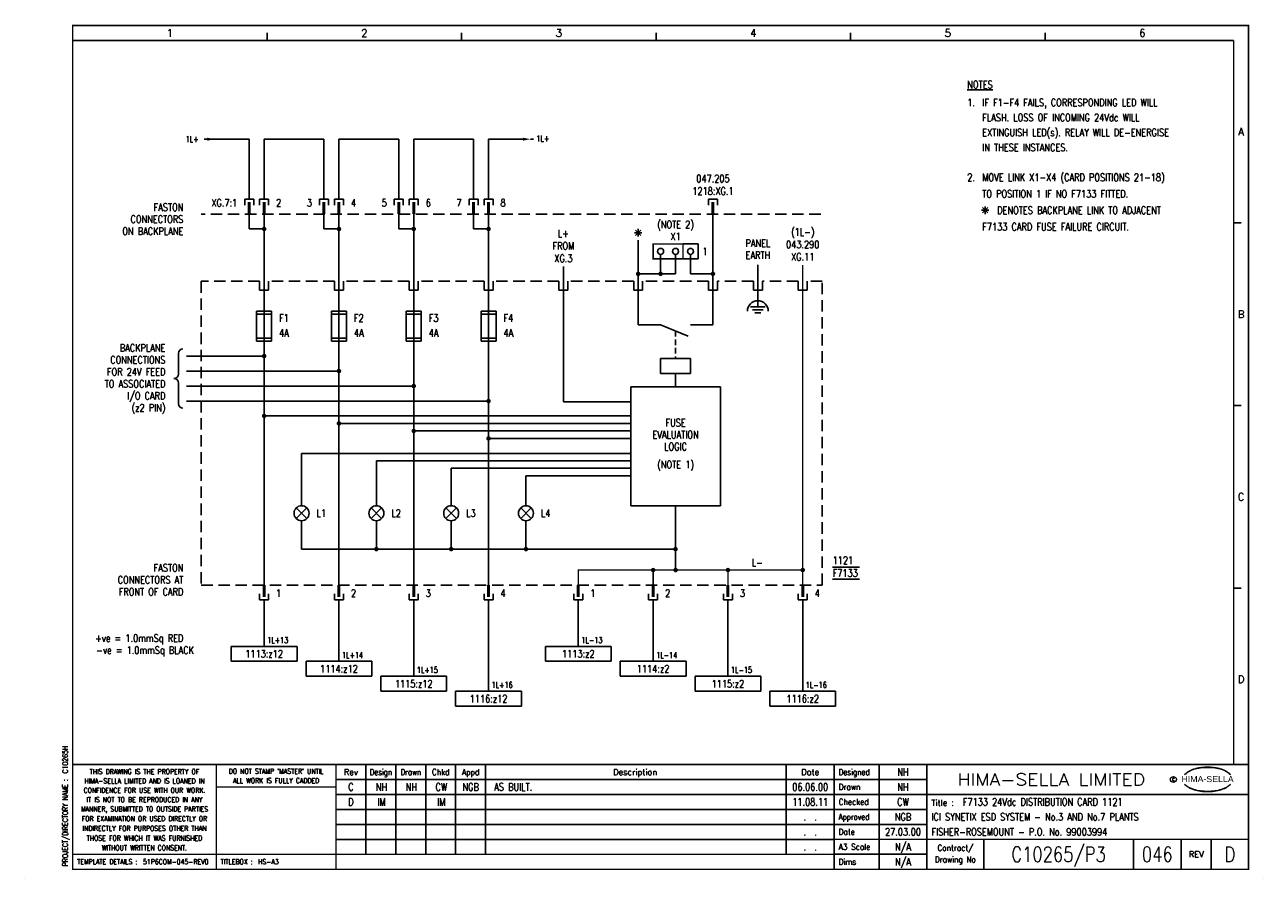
# Model space of a CAD drawing. Extents: x 0 to 414, y 0 to 285.
import ezdxf
from ezdxf.enums import TextEntityAlignment as Align

# ---------------------------------------------------------------- set-up
doc = ezdxf.new("R2010")
doc.units = 0
doc.header["$MEASUREMENT"] = 0
for name, pattern in [('CONTINU', [0]), ('HIDDEN', [9.525, 6.35, -3.175]), ('HIDDENX2', [19.05, 12.7, -6.35])]:
    doc.linetypes.add(name, pattern=pattern)
doc.layers.get('0').update_dxf_attribs({"linetype": 'CONTINUOUS'})
for name, color, linetype in [('COL', 2, 'CONTINU'), ('MCABBLACK-1_0', 4, 'CONTINUOUS'), ('MCABRED-1_0', 4, 'CONTINUOUS'), ('MCABRED-TR-2_5', 4, 'CONTINUOUS'), ('PCABBLACK-1_0', 7, 'CONTINUOUS'), ('PCABRED-1_0', 7, 'CONTINUOUS'), ('PCABRED-TR-2_5', 7, 'CONTINUOUS'), ('ROW', 2, 'CONTINU'), ('SNA', 2, 'CONTINUOUS'), ('TEXT', 2, 'CONTINUOUS'), ('TPOL', 3, 'CONTINUOUS'), ('UPS', 2, 'CONTINUOUS')]:
    doc.layers.add(name, color=color, linetype=linetype)
doc.styles.add('ARIAL', font='ARIAL.TTF', dxfattribs={"height": 2.5})
doc.styles.add('ROMAND', font='ROMAND')
doc.styles.add('ROMANS', font='romans.shx', dxfattribs={"width": 0.8})
doc.styles.add('SYMBOL', font='romans.shx', dxfattribs={"width": 0.8})
doc.styles.add('WIRES', font='ROMANS.shx', dxfattribs={"width": 0.8, "height": 2})

# ---------------------------------------------------------------- blocks, each defined once
blk = doc.blocks.new('EDREV')
at = {"color": 2, "style": 'ROMANS', "width": 0.8}
for tag, p in [('DES', (129.2, 29.25)), ('DRN', (139.2, 29.25)), ('CHKD', (149.2, 29.25)), ('DES', (129.2, 24.25)), ('DRN', (139.2, 24.25)), ('CHKD', (149.2, 24.25)), ('DES', (129.2, 19.25)), ('DRN', (139.2, 19.25)), ('CHKD', (149.2, 19.25)), ('DES', (129.2, 14.25)), ('DRN', (139.2, 14.25)), ('CHKD', (149.2, 14.25)), ('DES', (129.2, 9.25)), ('DRN', (139.2, 9.25)), ('CHKD', (149.2, 9.25))]:
    blk.add_attdef(tag, text='', height=2.5, dxfattribs=at).set_placement(p, align=Align.CENTER)
blk = doc.blocks.new('HS-A3')
at = {"color": 1}
for p, q in [((81, 280), (81, 282.5)), ((146, 280), (146, 282.5)), ((211, 280), (211, 282.5)), ((276, 280), (276, 282.5)), ((341, 280), (341, 282.5)), ((404, 219), (406.5, 219)), ((404, 158), (406.5, 158)), ((404, 97), (406.5, 97)), ((114, 38), (114, 8)), ((124, 8), (124, 38)), ((134, 8), (134, 38)), ((144, 38), (144, 8)), ((154, 38), (154, 8)), ((254.5, 38), (254.5, 8)), ((285.5, 38), (285.5, 3)), ((270.5, 33), (301.5, 33)), ((301.5, 28), (104, 28)), ((104, 23), (301.5, 23)), ((301.5, 18), (104, 18)), ((104, 13), (270.5, 13)), ((320.5, 13), (320.5, 3)), ((370.5, 13), (370.5, 3)), ((386.5, 3), (386.5, 13)), ((396.5, 13), (396.5, 3)), ((301.5, 8), (270.5, 8)), ((0, 0), (0, 0.025)), ((413.9, 0), (413.9, 0.025))]:
    blk.add_line(p, q, dxfattribs=at)
at = {"color": 1, "const_width": 0.5}
blk.add_lwpolyline([(16, 3), (409, 3), (409, 285), (16, 285)], close=True, dxfattribs=at)
for points in [[(16, 280), (404, 280)], [(404, 38), (404, 280)], [(409, 38), (16, 38)], [(64, 3), (64, 38)], [(104, 3), (104, 38)], [(270.5, 38), (270.5, 3)], [(301.5, 3), (301.5, 38)], [(270.5, 33), (104, 33)], [(104, 30.5), (64, 30.5)], [(409, 28), (301.5, 28)], [(270.5, 13), (409, 13)], [(270.5, 8), (16, 8)]]:
    blk.add_lwpolyline(points, dxfattribs=at)
at = {"color": 3, "lineweight": 13}
blk.add_circle((383.8795, 33), 1, dxfattribs=at)
for centre, radius, start, end in [((392.604, 29.3277), 7.2401, 106.0532, 133.5024), ((392.8763, 29.5135), 7.2999, 130.419, 136.057), ((392.1149, 30.6001), 5.9804, 122.244, 131.6154), ((391.752, 31.2819), 5.2104, 111.8206, 122.8668), ((393.7772, 27.1992), 9.7601, 107.5931, 113.9452), ((395.0991, 20.9965), 15.9367, 89.2698, 106.3911), ((394.0978, 26.015), 10.9859, 96.0146, 107.3203), ((395.2933, 18.8099), 18.2818, 92.8917, 97.3734), ((395.2419, 21.3644), 15.7281, 89.7805, 93.1738), ((395.5053, 20.9965), 15.9367, 73.6089, 90.7302), ((395.3626, 21.3644), 15.7281, 86.8262, 90.2195), ((395.3112, 18.8099), 18.2818, 82.6266, 87.1083), ((396.5067, 26.015), 10.9859, 72.6797, 83.9854), ((396.8272, 27.1992), 9.7601, 66.0548, 72.4069), ((398.0005, 29.3277), 7.2401, 46.4976, 73.9468), ((398.8524, 31.2819), 5.2104, 57.1332, 68.1794), ((398.4895, 30.6001), 5.9804, 48.3846, 57.756), ((397.7282, 29.5135), 7.2999, 43.943, 49.581), ((392.8763, 36.545), 7.2999, 223.943, 229.581), ((392.604, 36.7308), 7.2401, 226.4976, 253.9468), ((392.1149, 35.4585), 5.9804, 228.3846, 237.756), ((391.752, 34.7766), 5.2104, 237.1332, 248.1794), ((393.7772, 38.8593), 9.7601, 246.0548, 252.4069), ((395.0991, 45.062), 15.9367, 253.6089, 270.7302), ((394.0978, 40.0435), 10.9859, 252.6797, 263.9854), ((395.2933, 47.2486), 18.2818, 262.6266, 267.1083), ((395.2419, 44.6941), 15.7281, 266.8262, 270.2195), ((395.5053, 45.062), 15.9367, 269.2698, 286.3911), ((395.3626, 44.6941), 15.7281, 269.7805, 273.1738), ((395.3112, 47.2486), 18.2818, 272.8917, 277.3734), ((396.5067, 40.0435), 10.9859, 276.0146, 287.3203), ((396.8272, 38.8593), 9.7601, 287.5931, 293.9452), ((398.0005, 36.7308), 7.2401, 286.0532, 313.5024), ((398.8524, 34.7766), 5.2104, 291.8206, 302.8668), ((398.4895, 35.4585), 5.9804, 302.244, 311.6154), ((397.7282, 36.545), 7.2999, 310.419, 316.057)]:
    blk.add_arc(centre, radius, start, end, dxfattribs=at)
at = {"color": 2, "style": 'ROMAND'}
for s, p in [('1', (48.5, 282.5)), ('2', (113.5, 282.5)), ('3', (178.5, 282.5)), ('4', (243.5, 282.5)), ('5', (308.5, 282.5)), ('6', (373.5, 282.5)), ('A', (406.5, 249.5)), ('B', (406.5, 188.5)), ('C', (406.5, 127.5)), ('D', (406.5, 66.5))]:
    blk.add_text(s, height=2.5, dxfattribs=at).set_placement(p, align=Align.MIDDLE)
at = {"color": 3, "lineweight": 13, "style": 'ROMANS', "width": 0.8}
for s, p in [('HIMA-SELLA LIMITED AND IS LOANED IN', (40, 32.5193)), ('THIS DRAWING IS THE PROPERTY OF', (40, 35.6443)), ("DO NOT STAMP 'MASTER' UNTIL", (84, 35.7693)), ('ALL WORK IS FULLY CADDED', (84, 32.6443)), ('CONFIDENCE FOR USE WITH OUR WORK.', (40, 29.3879)), ('IT IS NOT TO BE REPRODUCED IN ANY', (40, 26.2629)), ('MANNER, SUBMITTED TO OUTSIDE PARTIES', (40, 23.1379)), ('FOR EXAMINATION OR USED DIRECTLY OR', (40, 19.9054)), ('INDIRECTLY FOR PURPOSES OTHER THAN', (40, 16.6554)), ('THOSE FOR WHICH IT WAS FURNISHED', (40, 13.4054)), ('WITHOUT WRITTEN CONSENT.', (40, 10.1554))]:
    blk.add_text(s, height=1.7, dxfattribs=at).set_placement(p, align=Align.MIDDLE_CENTER)
at = {"color": 4, "style": 'ROMAND'}
for s, p in [('Rev', (109, 34.5)), ('Description', (204, 34.5)), ('Date', (262.5, 34.5))]:
    blk.add_text(s, height=2, dxfattribs=at).set_placement(p, align=Align.CENTER)
for s, width, p in [('Design', 0.85, (119, 34.5)), ('Drawn', 0.85, (129, 34.5)), ('Chkd', 0.9, (139, 34.5)), ('Appd', 0.9, (149, 34.5))]:
    blk.add_text(s, height=2, dxfattribs=dict(at, width=width)).set_placement(p, align=Align.CENTER)
for s, width, p in [('Designed', 0.87, (272, 34.5)), ('Drawn', 0.9, (272, 29.5)), ('Checked', 0.9, (272, 24.5)), ('Approved', 0.85, (272, 19.5)), ('Date', 0.9, (272, 14.5)), ('A3 Scale', 0.9, (272, 9.5)), ('Dims', 0.9, (272, 4.5))]:
    blk.add_text(s, height=2, dxfattribs=dict(at, width=width)).set_placement(p)
at = {"color": 1, "style": 'ROMAND', "width": 1.15}
blk.add_text('HIMA-SELLA LIMITED', height=4, dxfattribs=at).set_placement((343.0965, 33), align=Align.MIDDLE)
at = {"color": 3, "lineweight": 13, "style": 'ROMANS', "width": 0.8}
blk.add_text('C', height=1, dxfattribs=at).set_placement((383.8436, 32.5), align=Align.CENTER)
at = {"color": 1, "style": 'ARIAL', "width": 1.05}
blk.add_text('HIMA-SELLA', height=2, dxfattribs=at).set_placement((395.3022, 32.1293), align=Align.CENTER)
at = {"color": 3, "style": 'ROMANS', "width": 0.8}
blk.add_text('PROJECT/DIRECTORY NAME :', height=1.7, rotation=90, dxfattribs=at).set_placement((13.5, 4), align=Align.MIDDLE_LEFT)
at = {"color": 4, "style": 'ROMAND'}
blk.add_text('Title :', height=2, dxfattribs=at).set_placement((303, 24.25))
at = {"color": 4, "style": 'ROMAND', "width": 0.9}
for s, p in [('Contract/', (311, 10)), ('Drawing No', (311, 6))]:
    blk.add_text(s, height=2, dxfattribs=at).set_placement(p, align=Align.MIDDLE)
at = {"color": 4, "style": 'ROMAND'}
blk.add_text('REV', height=2, dxfattribs=at).set_placement((391.5, 8), align=Align.MIDDLE)
at = {"color": 3, "style": 'ROMANS', "width": 0.8}
for s, p in [('TEMPLATE DETAILS :', (17.5, 5.5)), ('TITLEBOX :', (65.5, 5.5)), ('HS-A3', (78, 5.5))]:
    blk.add_text(s, height=1.7, dxfattribs=at).set_placement(p, align=Align.MIDDLE_LEFT)
at = {"layer": 'COL', "style": 'ROMAND', "flags": 9}
for tag, p in [('COL1', (48.5, 282.5)), ('COL2', (113.5, 282.5)), ('COL3', (178.5, 282.5)), ('COL4', (243.5, 282.5)), ('COL5', (308.5, 282.5)), ('COL6', (373.5, 282.5))]:
    blk.add_attdef(tag, p, '', height=2.5, dxfattribs=at)
at = {"layer": 'ROW', "style": 'ROMAND', "flags": 9}
for tag, p in [('ROW1', (406.5, 249.5)), ('ROW2', (406.5, 188.5)), ('ROW3', (406.5, 127.5)), ('ROW4', (406.5, 66.5))]:
    blk.add_attdef(tag, p, '', height=2.5, dxfattribs=at)
at = {"layer": 'UPS', "color": 3, "style": 'ROMANS', "width": 0.8, "flags": 8}
blk.add_attdef('PROJS->NOMPRO', text='', height=1.7, rotation=90, dxfattribs=at).set_placement((13.5, 35), align=Align.MIDDLE_LEFT)
at = {"layer": 'UPS', "style": 'ROMANS', "width": 2.74737, "flags": 8}
blk.add_attdef('PLANOS->MCAN1', text='', height=2.5, rotation=0.069611, dxfattribs=at).set_placement((156, 31.6443), (243, 31.75), align=Align.FIT)
at = {"layer": 'UPS', "style": 'ROMANS', "width": 0.8, "flags": 8}
for tag, height, p in [('PLANOS->VERIF', 2.5, (293.5, 34.25)), ('PLANOS->CANVI1', 2.5, (109, 29.25)), ('PLANOS->NCAN1', 2.5, (149, 29.25)), ('PLANOS->DCAN1', 2.5, (262.5, 29.25)), ('PLANOS->ORIG', 2.5, (293.5, 29.25)), ('PLANOS->CANVI2', 2.5, (109, 24.25)), ('PLANOS->NCAN2', 2.5, (149, 24.25)), ('PLANOS->DCAN2', 2.5, (262.5, 24.25)), ('PLANOS->HECHF', 2.5, (293.5, 24.25)), ('PLANOS->CANVI3', 2.5, (109, 19.25)), ('PLANOS->NCAN3', 2.5, (149, 19.25)), ('PLANOS->DCAN3', 2.5, (262.5, 19.25)), ('PLANOS->HECHD', 2.5, (293.5, 19.25)), ('PLANOS->CANVI4', 2.5, (109, 14.25)), ('PLANOS->NCAN4', 2.5, (149, 14.25)), ('PLANOS->DCAN4', 2.5, (262.5, 14.25)), ('PLANOS->DATACREA', 2.5, (293.5, 14.25)), ('PLANOS->CANVI5', 2.5, (109, 9.25)), ('PLANOS->NCAN5', 2.5, (149, 9.25)), ('PLANOS->DCAN5', 2.5, (262.5, 9.25)), ('PLANOS->NR1', 2.5, (293.5, 9.25)), ('PROJS->DESCPRO3', 5, (345.5, 5.5)), ('PLANOS->PLANO', 5, (378.5, 5.5)), ('PLANOS->USER', 5, (402.75, 5.5)), ('PLANOS->NR2', 2.5, (293.5, 4.25))]:
    blk.add_attdef(tag, text='', height=height, dxfattribs=at).set_placement(p, align=Align.CENTER)
at = {"layer": 'UPS', "style": 'ROMANS', "flags": 8}
for tag, width, p, p2 in [('PLANOS->MCAN2', 2.686765, (156, 26.75), (243, 26.75)), ('PLANOS->MCAN3', 2.686765, (156, 21.75), (243, 21.75)), ('PLANOS->MCAN4', 2.676923, (156, 16.75), (243, 16.75)), ('PLANOS->MCAN5', 2.686765, (156, 11.75), (243, 11.75))]:
    blk.add_attdef(tag, text='', height=2.5, dxfattribs=dict(at, width=width)).set_placement(p, p2, align=Align.FIT)
at = {"layer": 'UPS', "style": 'ROMANS', "width": 0.8, "flags": 8}
blk.add_attdef('PLANOS->DENOM', (313.5, 24.25), '', height=2.5, dxfattribs=at)
at = {"layer": 'UPS', "color": 4, "style": 'ROMANS', "width": 0.8, "flags": 8}
for tag, p in [('PROJS->DESCPRO1', (303, 19.25)), ('PROJS->DESCPRO2', (303, 14.25))]:
    blk.add_attdef(tag, p, '', height=2.5, dxfattribs=at)
at = {"layer": 'UPS', "color": 3, "style": 'ROMANS', "width": 0.8, "flags": 8}
blk.add_attdef('PLANOS->PROTOTIPO', text='', height=1.7, dxfattribs=at).set_placement((39.5, 5.5), align=Align.MIDDLE_LEFT)
at = {"layer": 'UPS', "style": 'ROMANS', "width": 0.8, "flags": 8}
blk.add_attdef('PLANOS->OBS4', text='', height=2.5, dxfattribs=at).set_placement((107, 5.5), align=Align.MIDDLE_LEFT)

msp = doc.modelspace()

# ---------------------------------------------------------------- linework, layer by layer
for p, q in [((63.5, 247), (60, 247)), ((170, 247), (169, 247)), ((73.5, 225), (73.5, 227)), ((76.5, 227), (73.5, 227)), ((76.5, 225), (76.5, 227)), ((78.5, 225), (78.5, 227)), ((78.5, 227), (81.5, 227)), ((81.5, 225), (81.5, 227)), ((98.5, 225), (98.5, 227)), ((101.5, 227), (98.5, 227)), ((101.5, 225), (101.5, 227)), ((103.5, 225), (103.5, 227)), ((103.5, 227), (106.5, 227)), ((106.5, 225), (106.5, 227)), ((123.5, 225), (123.5, 227)), ((126.5, 227), (123.5, 227)), ((126.5, 225), (126.5, 227)), ((128.5, 225), (128.5, 227)), ((128.5, 227), (131.5, 227)), ((131.5, 225), (131.5, 227)), ((148.5, 225), (148.5, 227)), ((151.5, 227), (148.5, 227)), ((151.5, 225), (151.5, 227)), ((153.5, 227), (156.5, 227)), ((153.5, 225), (153.5, 227)), ((156.5, 225), (156.5, 227)), ((228.5, 225), (228.5, 227)), ((231.5, 227), (228.5, 227)), ((231.5, 225), (231.5, 227)), ((75, 217), (75, 222)), ((80, 222), (80, 98)), ((100, 217), (100, 222)), ((105, 222), (105, 98)), ((125, 217), (125, 222)), ((130, 222), (130, 98)), ((150, 217), (150, 222)), ((155, 222), (155, 98)), ((230, 185), (230, 222)), ((80, 217), (75, 217)), ((105, 217), (100, 217)), ((130, 217), (125, 217)), ((155, 217), (150, 217)), ((203.75, 215.75), (206.25, 215.75)), ((204.1161, 214.8661), (205.8839, 216.6339)), ((205.8839, 214.8661), (204.1161, 216.6339)), ((205, 214.5), (205, 217)), ((205, 185), (205, 213.25)), ((225, 212), (220, 212)), ((225, 207), (225, 212)), ((212.5, 202), (212.5, 208.5)), ((217.5, 202), (217.5, 208.5)), ((225, 207), (220, 207)), ((222.5, 202), (222.5, 208.5)), ((180, 159.25), (180, 204.5)), ((245, 191), (245, 205)), ((217.5, 202), (205, 202)), ((230, 202), (222.5, 202)), ((242.5, 191), (247.5, 191)), ((77.5, 189.5), (77.5, 179.5)), ((82.5, 189.5), (77.5, 189.5)), ((82.5, 188.5), (77.5, 188.5)), ((82.5, 179.5), (82.5, 189.5)), ((107.5, 189.5), (102.5, 189.5)), ((102.5, 189.5), (102.5, 179.5)), ((107.5, 188.5), (102.5, 188.5)), ((107.5, 179.5), (107.5, 189.5)), ((132.5, 189.5), (127.5, 189.5)), ((127.5, 189.5), (127.5, 179.5)), ((132.5, 188.5), (127.5, 188.5)), ((132.5, 179.5), (132.5, 189.5)), ((157.5, 189.5), (152.5, 189.5)), ((152.5, 189.5), (152.5, 179.5)), ((157.5, 188.5), (152.5, 188.5)), ((157.5, 179.5), (157.5, 189.5)), ((243.25, 190), (246.75, 190)), ((244, 189), (246, 189)), ((212.5, 185), (205, 185)), ((212.5, 185), (221.7501, 181.2006)), ((230, 185), (222.5, 185)), ((77.5, 180.5), (82.5, 180.5)), ((77.5, 179.5), (82.5, 179.5)), ((102.5, 180.5), (107.5, 180.5)), ((102.5, 179.5), (107.5, 179.5)), ((127.5, 180.5), (132.5, 180.5)), ((127.5, 179.5), (132.5, 179.5)), ((152.5, 180.5), (157.5, 180.5)), ((152.5, 179.5), (157.5, 179.5)), ((51.3594, 175.4094), (51.3594, 168.5094)), ((80, 174.5), (54, 174.5)), ((212.5, 173.75), (212.5, 168.75)), ((222.5, 173.75), (212.5, 173.75)), ((222.5, 168.75), (222.5, 173.75)), ((105, 169.5), (54, 169.5)), ((212.5, 168.75), (222.5, 168.75)), ((217.5, 164.25), (217.5, 168.75)), ((51.3594, 158.5906), (51.3594, 165.4906)), ((130, 164.5), (54, 164.5)), ((202.5, 164.25), (202.5, 124.5)), ((232.5, 164.25), (202.5, 164.25)), ((232.5, 124.5), (232.5, 164.25)), ((155, 159.5), (54, 159.5)), ((202.5, 159.25), (180, 159.25)), ((80, 154.5), (202.5, 154.5)), ((105, 152), (202.5, 152)), ((130, 149.5), (202.5, 149.5)), ((155, 147), (202.5, 147)), ((92.5, 142), (92.5, 124.5)), ((92.5, 142), (202.5, 142)), ((117.5, 139.5), (117.5, 124.5)), ((117.5, 139.5), (202.5, 139.5)), ((142.5, 137), (142.5, 124.5)), ((142.5, 137), (202.5, 137)), ((167.5, 134.5), (167.5, 124.5)), ((167.5, 134.5), (202.5, 134.5)), ((202.5, 124.5), (232.5, 124.5)), ((217.5, 124.5), (217.5, 103)), ((90.7322, 123.7678), (94.2678, 120.2322)), ((90.7322, 120.2322), (94.2678, 123.7678)), ((115.7322, 123.7678), (119.2678, 120.2322)), ((115.7322, 120.2322), (119.2678, 123.7678)), ((140.7322, 123.7678), (144.2678, 120.2322)), ((140.7322, 120.2322), (144.2678, 123.7678)), ((165.7322, 123.7678), (169.2678, 120.2322)), ((165.7322, 120.2322), (169.2678, 123.7678)), ((92.5, 119.5), (92.5, 110)), ((117.5, 119.5), (117.5, 110)), ((142.5, 119.5), (142.5, 110)), ((167.5, 119.5), (167.5, 110)), ((92.5, 110), (217.5, 110)), ((270, 104), (279, 104)), ((270, 100), (279, 100)), ((78.5, 95), (78.5, 93)), ((78.5, 93), (81.5, 93)), ((81.5, 95), (81.5, 93)), ((103.5, 95), (103.5, 93)), ((103.5, 93), (106.5, 93)), ((106.5, 95), (106.5, 93)), ((128.5, 95), (128.5, 93)), ((128.5, 93), (131.5, 93)), ((131.5, 95), (131.5, 93)), ((153.5, 95), (153.5, 93)), ((153.5, 93), (156.5, 93)), ((156.5, 95), (156.5, 93)), ((183.5, 95), (183.5, 93)), ((183.5, 93), (186.5, 93)), ((186.5, 95), (186.5, 93)), ((208.5, 95), (208.5, 93)), ((208.5, 93), (211.5, 93)), ((211.5, 95), (211.5, 93)), ((233.5, 95), (233.5, 93)), ((233.5, 93), (236.5, 93)), ((236.5, 95), (236.5, 93)), ((258.5, 95), (258.5, 93)), ((258.5, 93), (261.5, 93)), ((261.5, 95), (261.5, 93)), ((91, 77.5), (69, 77.5)), ((69, 77.5), (69, 72.5)), ((91, 72.5), (91, 77.5)), ((196, 77.5), (174, 77.5)), ((174, 77.5), (174, 72.5)), ((196, 72.5), (196, 77.5)), ((69, 72.5), (91, 72.5)), ((116, 72.5), (94, 72.5)), ((94, 72.5), (94, 67.5)), ((116, 67.5), (116, 72.5)), ((174, 72.5), (196, 72.5)), ((221, 72.5), (199, 72.5)), ((199, 72.5), (199, 67.5)), ((221, 67.5), (221, 72.5)), ((94, 67.5), (116, 67.5)), ((141, 67.5), (119, 67.5)), ((119, 67.5), (119, 62.5)), ((141, 62.5), (141, 67.5)), ((199, 67.5), (221, 67.5)), ((246, 67.5), (224, 67.5)), ((224, 67.5), (224, 62.5)), ((246, 62.5), (246, 67.5)), ((119, 62.5), (141, 62.5)), ((144, 62.5), (144, 57.5)), ((166, 62.5), (144, 62.5)), ((166, 57.5), (166, 62.5)), ((224, 62.5), (246, 62.5)), ((249, 62.5), (249, 57.5)), ((271, 62.5), (249, 62.5)), ((271, 57.5), (271, 62.5)), ((144, 57.5), (166, 57.5)), ((249, 57.5), (271, 57.5))]:
    msp.add_line(p, q)
at = {"linetype": 'HIDDENX2', "ltscale": 0.3}
msp.add_line((266, 222), (59, 222), dxfattribs=at)
at = {"linetype": 'HIDDEN', "ltscale": 0.3}
msp.add_line((217.5, 182.9463), (217.5, 173.75), dxfattribs=at)
for points, const_width in [([(75, 226), (75, 222)], 1), ([(80, 226), (80, 222)], 1), ([(100, 226), (100, 222)], 1), ([(105, 226), (105, 222)], 1), ([(125, 226), (125, 222)], 1), ([(130, 226), (130, 222)], 1), ([(150, 226), (150, 222)], 1), ([(155, 226), (155, 222)], 1), ([(230, 226), (230, 222)], 1), ([(260, 98), (260, 205)], 0.5), ([(260, 103), (185, 103), (185, 98)], 0.5), ([(210, 98), (210, 103)], 0.5), ([(235, 98), (235, 103)], 0.5), ([(80, 94), (80, 98)], 1), ([(105, 94), (105, 98)], 1), ([(130, 94), (130, 98)], 1), ([(155, 94), (155, 98)], 1), ([(185, 94), (185, 98)], 1), ([(210, 94), (210, 98)], 1), ([(235, 94), (235, 98)], 1), ([(260, 94), (260, 98)], 1)]:
    msp.add_lwpolyline(points, dxfattribs=dict(const_width=const_width))
at = {"const_width": 0.75}
for points in [[(79.625, 217, 1), (80.375, 217, 1)], [(104.625, 217, 1), (105.375, 217, 1)], [(129.625, 217, 1), (130.375, 217, 1)], [(154.625, 217, 1), (155.375, 217, 1)], [(204.625, 202, 1), (205.375, 202, 1)], [(212.125, 202, 1), (212.875, 202, 1)], [(229.625, 202, 1), (230.375, 202, 1)], [(79.625, 174.5, 1), (80.375, 174.5, 1)], [(104.625, 169.5, 1), (105.375, 169.5, 1)], [(129.625, 164.5, 1), (130.375, 164.5, 1)], [(154.625, 159.5, 1), (155.375, 159.5, 1)], [(79.625, 154.5, 1), (80.375, 154.5, 1)], [(104.625, 152, 1), (105.375, 152, 1)], [(129.625, 149.5, 1), (130.375, 149.5, 1)], [(154.625, 147, 1), (155.375, 147, 1)], [(117.125, 110, 1), (117.875, 110, 1)], [(142.125, 110, 1), (142.875, 110, 1)], [(167.125, 110, 1), (167.875, 110, 1)], [(217.125, 110, 1), (217.875, 110, 1)], [(209.625, 103, 1), (210.375, 103, 1)], [(217.125, 103, 1), (217.875, 103, 1)], [(234.625, 103, 1), (235.375, 103, 1)], [(259.625, 103, 1), (260.375, 103, 1)]]:
    msp.add_lwpolyline(points, format="xyb", close=True, dxfattribs=at)
at = {"const_width": 0.5}
msp.add_lwpolyline([(220, 207), (210, 207), (210, 212), (220, 212)], close=True, dxfattribs=at)
at = {"linetype": 'HIDDENX2', "ltscale": 0.3}
msp.add_lwpolyline([(153.5, 196.5), (153.5, 199.5), (131.5, 199.5), (131.5, 196.5), (128.5, 196.5), (128.5, 199.5), (106.5, 199.5), (106.5, 196.5), (103.5, 196.5), (103.5, 199.5), (81.5, 199.5), (81.5, 196.5), (78.5, 196.5), (78.5, 199.5), (59, 199.5), (59, 98), (266.5, 98), (266.5, 199.5), (261.5, 199.5), (261.5, 196.5), (258.5, 196.5), (258.5, 199.5), (246.5, 199.5), (246.5, 196.5), (243.5, 196.5), (243.5, 199.5), (231.5, 199.5), (231.5, 196.5), (228.5, 196.5), (228.5, 199.5), (206.5, 199.5), (206.5, 196.5), (203.5, 196.5), (203.5, 199.5), (181.5, 199.5), (181.5, 196.5), (178.5, 196.5), (178.5, 199.5), (156.5, 199.5), (156.5, 196.5)], close=True, dxfattribs=at)
for centre, radius in [((212.5, 209.5), 1), ((217.5, 209.5), 1), ((222.5, 209.5), 1), ((92.5, 122), 2.5), ((117.5, 122), 2.5), ((142.5, 122), 2.5), ((167.5, 122), 2.5)]:
    msp.add_circle(centre, radius)
for centre, radius, start, end in [((245, 189.5), 3.5, 0, 180), ((52.8687, 175.4094), 1.5094, 90, 180), ((49.85, 168.5094), 1.5094, 270, 0), ((49.85, 165.4906), 1.5094, 0, 90), ((52.8687, 158.5906), 1.5094, 180, 270)]:
    msp.add_arc(centre, radius, start, end)
for points in [[(61, 247.5), (61, 246.5), (63.5, 247)], [(166.5, 247.5), (166.5, 246.5), (169, 247)]]:
    msp.add_solid(points)
at = {"layer": 'PCABBLACK-1_0'}
for p, q in [((185, 93), (185, 78)), ((210, 93), (210, 73)), ((235, 93), (235, 68)), ((260, 93), (260, 63)), ((185, 78), (185, 77.5)), ((210, 73), (210, 72.5)), ((235, 68), (235, 67.5)), ((260, 63), (260, 62.5))]:
    msp.add_line(p, q, dxfattribs=at)
at = {"layer": 'PCABRED-1_0'}
for p, q in [((80, 78), (80, 93)), ((105, 73), (105, 93)), ((130, 68), (130, 93)), ((155, 63), (155, 93)), ((80, 77.5), (80, 78)), ((105, 72.5), (105, 73)), ((130, 67.5), (130, 68)), ((155, 62.5), (155, 63))]:
    msp.add_line(p, q, dxfattribs=at)
at = {"layer": 'PCABRED-TR-2_5'}
for p, q in [((63.5, 247), (66, 247)), ((66, 247), (75, 247)), ((75, 227), (75, 247)), ((80, 227), (80, 247)), ((80, 247), (88, 247)), ((88, 247), (100, 247)), ((100, 227), (100, 247)), ((105, 227), (105, 247)), ((105, 247), (113, 247)), ((113, 247), (125, 247)), ((125, 227), (125, 247)), ((130, 227), (130, 247)), ((130, 247), (138, 247)), ((138, 247), (150, 247)), ((150, 227), (150, 247)), ((155, 227), (155, 247)), ((155, 247), (158, 247)), ((158, 247), (166.5, 247))]:
    msp.add_line(p, q, dxfattribs=at)
at = {"layer": 'TEXT'}
for p, q in [((321.8839, 222.3661), (320.1161, 224.1339)), ((320.1161, 222.3661), (321.8839, 224.1339)), ((321, 222), (321, 224.5)), ((319.75, 223.25), (322.25, 223.25))]:
    msp.add_line(p, q, dxfattribs=at)

# ---------------------------------------------------------------- block references
msp.add_blockref('HS-A3', (0, 0)).add_auto_attribs({'PROJS->NOMPRO': 'C10265H', 'PLANOS->PROTOTIPO': '51P6COM-045-REV0', 'PLANOS->NCAN1': 'NGB', 'PLANOS->CANVI2': 'D', 'PLANOS->CANVI1': 'C', 'PROJS->DESCPRO3': 'C10265/P3', 'PLANOS->DATACREA': '27.03.00', 'PLANOS->DCAN5': '.  .', 'PLANOS->DCAN2': '11.08.11', 'PLANOS->DCAN3': '.  .', 'PLANOS->DCAN4': '.  .', 'PLANOS->DCAN1': '06.06.00', 'PLANOS->NR1': 'N/A', 'PLANOS->NR2': 'N/A', 'PROJS->DESCPRO1': 'ICI SYNETIX ESD SYSTEM - No.3 AND No.7 PLANTS', 'PROJS->DESCPRO2': 'FISHER-ROSEMOUNT - P.O. No. 99003994', 'PLANOS->ORIG': 'NH', 'PLANOS->HECHD': 'NGB', 'PLANOS->HECHF': 'CW', 'PLANOS->VERIF': 'NH', 'PLANOS->DENOM': 'F7133 24Vdc DISTRIBUTION CARD 1121', 'PLANOS->USER': 'D', 'PLANOS->PLANO': '046'})
ref = msp.add_blockref('EDREV', (-10, 0))
ref.add_attrib('DES', 'NH', dxfattribs={"color": 2, "height": 2.5, "style": 'ROMANS', "width": 0.8}).set_placement((119.2, 29.25), align=Align.CENTER)
ref.add_attrib('DRN', 'NH', dxfattribs={"color": 2, "height": 2.5, "style": 'ROMANS', "width": 0.8}).set_placement((129.2, 29.25), align=Align.CENTER)
ref.add_attrib('CHKD', 'CW', dxfattribs={"color": 2, "height": 2.5, "style": 'ROMANS', "width": 0.8}).set_placement((139.2, 29.25), align=Align.CENTER)
ref.add_attrib('DES', 'IM', dxfattribs={"color": 2, "height": 2.5, "style": 'ROMANS', "width": 0.8}).set_placement((119.2, 24.25), align=Align.CENTER)
ref.add_attrib('CHKD', 'IM', dxfattribs={"color": 2, "height": 2.5, "style": 'ROMANS', "width": 0.8}).set_placement((139.2, 24.25), align=Align.CENTER)

# ---------------------------------------------------------------- texts
at = {"layer": 'MCABBLACK-1_0', "style": 'WIRES', "width": 0.8}
for s, p in [('1L-13', (186, 78)), ('1L-14', (211, 73)), ('1L-15', (236, 68)), ('1L-16', (261, 63))]:
    msp.add_text(s, height=2, dxfattribs=at).set_placement(p, align=Align.BOTTOM_LEFT)
at = {"layer": 'MCABRED-1_0', "style": 'WIRES', "width": 0.8}
for s, p in [('1L+13', (81, 78)), ('1L+14', (106, 73)), ('1L+15', (131, 68)), ('1L+16', (156, 63))]:
    msp.add_text(s, height=2, dxfattribs=at).set_placement(p, align=Align.BOTTOM_LEFT)
at = {"layer": 'MCABRED-TR-2_5', "style": 'WIRES', "width": 0.8}
for p in [(53.7466, 245.4486), (170.9762, 245.6489)]:
    msp.add_text('1L+', height=2, dxfattribs=at).set_placement(p, align=Align.BOTTOM_LEFT)
at = {"layer": 'SNA', "style": 'SYMBOL', "width": 0.8}
msp.add_attdef('1121', (270, 105), '', height=2.5, dxfattribs=at)
at = {"layer": 'TEXT', "style": 'ROMANS', "width": 0.8}
for s, p in [('%%uNOTES', (315, 264)), ('1.', (315, 258)), ('IF F1-F4 FAILS, CORRESPONDING LED WILL', (320, 258)), ('FLASH. LOSS OF INCOMING 24Vdc WILL', (320, 253)), ('EXTINGUISH LED(s). RELAY WILL DE-ENERGISE', (320, 248)), ('IN THESE INSTANCES.', (320, 243)), ('2.', (315, 233)), ('MOVE LINK X1-X4 (CARD POSITIONS 21-18)', (320, 233)), ('TO POSITION 1 IF NO F7133 FITTED.', (320, 227.5)), ('2', (84, 224.5)), ('4', (109, 224.5)), ('6', (134, 224.5)), ('8', (159, 224.5)), ('DENOTES BACKPLANE LINK TO ADJACENT', (325, 222)), ('F7133 CARD FUSE FAILURE CIRCUIT.', (320, 216.5)), ('1', (226.5, 208.25)), ('F1', (85, 186)), ('F2', (110, 186)), ('F3', (135, 186)), ('F4', (160, 186)), ('4A', (85, 181)), ('4A', (110, 181)), ('4A', (135, 181)), ('4A', (160, 181)), ('L-', (243, 104.25)), ('F7133', (270, 100.75)), ('1', (84, 94)), ('2', (109, 94)), ('3', (134, 94)), ('4', (159, 94)), ('1', (189, 94)), ('2', (214, 94)), ('3', (239, 94)), ('4', (264, 94))]:
    msp.add_text(s, height=2.5, dxfattribs=at).set_placement(p)
for s, p in [('047.205', (230, 232.5833)), ('1218:XG.1', (230, 228.4167)), ('(NOTE 2)', (217.5, 217.25)), ('L+', (180, 214.25)), ('X1', (217.5, 213.25)), ('(1L-)', (260, 214.75)), ('FROM', (180, 210.0833)), ('PANEL', (245, 211)), ('043.290', (260, 210.5833)), ('XG.3', (180, 205.9167)), ('EARTH', (245, 207)), ('XG.11', (260, 206.4167)), ('FUSE', (217.5, 151)), ('EVALUATION', (217.5, 147)), ('LOGIC', (217.5, 143)), ('(NOTE 1)', (217.5, 137))]:
    msp.add_text(s, height=2.5, dxfattribs=at).set_placement(p, align=Align.CENTER)
for s, p in [('FASTON', (53, 223)), ('XG.7:1', (71, 224.5)), ('3', (96, 224.5)), ('5', (121, 224.5)), ('7', (146, 224.5)), ('CONNECTORS', (53, 219)), ('ON BACKPLANE', (53, 215)), ('BACKPLANE', (47, 176)), ('CONNECTIONS', (47, 172)), ('FOR 24V FEED', (47, 168)), ('TO ASSOCIATED', (47, 164)), ('I/O CARD', (47, 160)), ('(z2 PIN)', (47, 156)), ('FASTON', (53, 102.5)), ('CONNECTORS AT', (53, 98.5)), ('FRONT OF CARD', (53, 94.5)), ('+ve = 1.0mmSq RED', (53, 78.9788)), ('-ve = 1.0mmSq BLACK', (56.5607, 74.9788))]:
    msp.add_text(s, height=2.5, dxfattribs=at).set_placement(p, align=Align.RIGHT)
for s, p in [('L1', (97.5, 122)), ('L2', (122.5, 122)), ('L3', (147.5, 122)), ('L4', (172.5, 122))]:
    msp.add_text(s, height=2.5, dxfattribs=at).set_placement(p, align=Align.MIDDLE_LEFT)
for s, p in [('1113:z12', (80, 75)), ('1113:z2', (185, 75)), ('1114:z12', (105, 70)), ('1114:z2', (210, 70)), ('1115:z12', (130, 65)), ('1115:z2', (235, 65)), ('1116:z12', (155, 60)), ('1116:z2', (260, 60)), ('AS BUILT.', (163.2523, 30.5103))]:
    msp.add_text(s, height=2.5, dxfattribs=at).set_placement(p, align=Align.MIDDLE)
at = {"layer": 'TPOL', "style": 'ROMANS', "flags": 8}
msp.add_attdef('CN1', text='1', height=0.0025, dxfattribs=at).set_placement((63, 247), align=Align.MIDDLE_RIGHT)
msp.add_attdef('CN1', (166.5, 247), '1', height=0.0025, dxfattribs=at)

doc.saveas('drawing.dxf')
